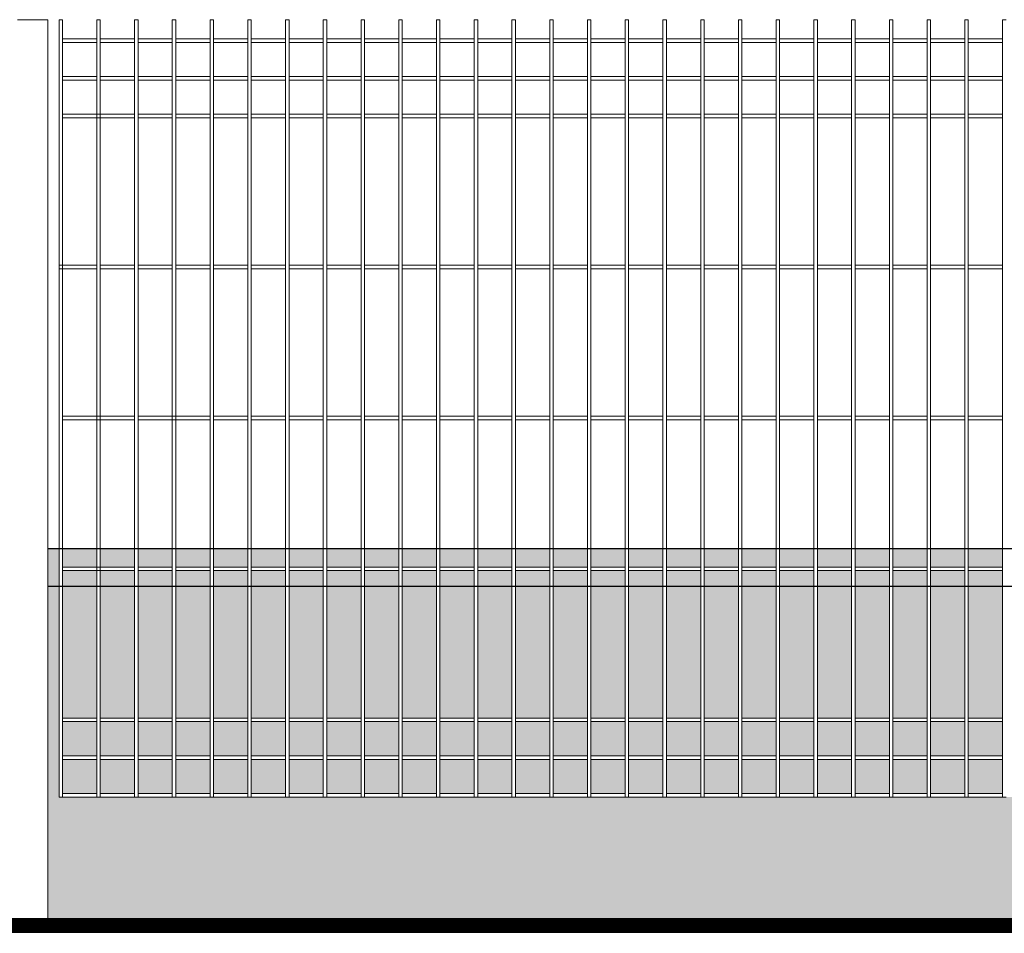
# Model space of a CAD drawing. Header units: millimetres. Extents: x 14041 to 23361, y -6349 to 12956.
# Tile 55 of 106: x 21140 to 21271, y 3119 to 3240. Entities that reach past the tile are written whole.
import ezdxf

# ---------------------------------------------------------------- set-up
doc = ezdxf.new("R2010")
doc.units = ezdxf.units.MM
doc.linetypes.add('KRESKOWA', pattern=[19.05, 12.7, -6.35])
for name, color, linetype, lineweight in [('A-ogrodzenie', 6, 'Continuous', 9), ('A-wypełnienie', 252, 'Continuous', 9), ('E-obrys', 7, 'Continuous', 9)]:
    doc.layers.add(name, color=color, linetype=linetype, lineweight=lineweight)

msp = doc.modelspace()

# ---------------------------------------------------------------- hatches: boundary and pattern name
at = {"layer": 'A-wypełnienie', "lineweight": 15, "ltscale": 2, "transparency": 33554687}
h = msp.add_hatch(color=252, dxfattribs=at)
h.dxf.hatch_style = 1
h.paths.add_polyline_path([(21145.54, 3169.92), (21144.04, 3169.92), (21144.04, 3164.92), (21145.54, 3164.92)])
h = msp.add_hatch(color=252, dxfattribs=at)
h.dxf.hatch_style = 1
h.paths.add_polyline_path([(21150.54, 3169.92), (21146, 3169.92), (21146, 3167.44), (21150.54, 3167.44)])
h = msp.add_hatch(color=252, dxfattribs=at)
h.dxf.hatch_style = 1
h.paths.add_polyline_path([(21155.54, 3169.92), (21151, 3169.92), (21151, 3167.44), (21155.54, 3167.44)])
h = msp.add_hatch(color=252, dxfattribs=at)
h.dxf.hatch_style = 1
h.paths.add_polyline_path([(21160.54, 3169.92), (21156, 3169.92), (21156, 3167.44), (21160.54, 3167.44)])
h = msp.add_hatch(color=252, dxfattribs=at)
h.dxf.hatch_style = 1
h.paths.add_polyline_path([(21165.54, 3169.92), (21161, 3169.92), (21161, 3167.44), (21165.54, 3167.44)])
h = msp.add_hatch(color=252, dxfattribs=at)
h.dxf.hatch_style = 1
h.paths.add_polyline_path([(21170.54, 3169.92), (21166, 3169.92), (21166, 3167.44), (21170.54, 3167.44)])
h = msp.add_hatch(color=252, dxfattribs=at)
h.dxf.hatch_style = 1
h.paths.add_polyline_path([(21175.54, 3169.92), (21171, 3169.92), (21171, 3167.44), (21175.54, 3167.44)])
h = msp.add_hatch(color=252, dxfattribs=at)
h.dxf.hatch_style = 1
h.paths.add_polyline_path([(21180.54, 3169.92), (21176, 3169.92), (21176, 3167.44), (21180.54, 3167.44)])
h = msp.add_hatch(color=252, dxfattribs=at)
h.dxf.hatch_style = 1
h.paths.add_polyline_path([(21185.54, 3169.92), (21181, 3169.92), (21181, 3167.44), (21185.54, 3167.44)])
h = msp.add_hatch(color=252, dxfattribs=at)
h.dxf.hatch_style = 1
h.paths.add_polyline_path([(21190.54, 3169.92), (21186, 3169.92), (21186, 3167.44), (21190.54, 3167.44)])
h = msp.add_hatch(color=252, dxfattribs=at)
h.dxf.hatch_style = 1
h.paths.add_polyline_path([(21195.54, 3169.92), (21191, 3169.92), (21191, 3167.44), (21195.54, 3167.44)])
h = msp.add_hatch(color=252, dxfattribs=at)
h.dxf.hatch_style = 1
h.paths.add_polyline_path([(21200.54, 3169.92), (21196, 3169.92), (21196, 3167.44), (21200.54, 3167.44)])
h = msp.add_hatch(color=252, dxfattribs=at)
h.dxf.hatch_style = 1
h.paths.add_polyline_path([(21205.54, 3169.92), (21201, 3169.92), (21201, 3167.44), (21205.54, 3167.44)])
h = msp.add_hatch(color=252, dxfattribs=at)
h.dxf.hatch_style = 1
h.paths.add_polyline_path([(21210.54, 3169.92), (21206, 3169.92), (21206, 3167.44), (21210.54, 3167.44)])
h = msp.add_hatch(color=252, dxfattribs=at)
h.dxf.hatch_style = 1
h.paths.add_polyline_path([(21215.54, 3169.92), (21211, 3169.92), (21211, 3167.44), (21215.54, 3167.44)])
h = msp.add_hatch(color=252, dxfattribs=at)
h.dxf.hatch_style = 1
h.paths.add_polyline_path([(21220.54, 3169.92), (21216, 3169.92), (21216, 3167.44), (21220.54, 3167.44)])
h = msp.add_hatch(color=252, dxfattribs=at)
h.dxf.hatch_style = 1
h.paths.add_polyline_path([(21225.54, 3169.92), (21221, 3169.92), (21221, 3167.44), (21225.54, 3167.44)])
h = msp.add_hatch(color=252, dxfattribs=at)
h.dxf.hatch_style = 1
h.paths.add_polyline_path([(21230.54, 3169.92), (21226, 3169.92), (21226, 3167.44), (21230.54, 3167.44)])
h = msp.add_hatch(color=252, dxfattribs=at)
h.dxf.hatch_style = 1
h.paths.add_polyline_path([(21235.54, 3169.92), (21231, 3169.92), (21231, 3167.44), (21235.54, 3167.44)])
h = msp.add_hatch(color=252, dxfattribs=at)
h.dxf.hatch_style = 1
h.paths.add_polyline_path([(21240.54, 3169.92), (21236, 3169.92), (21236, 3167.44), (21240.54, 3167.44)])
h = msp.add_hatch(color=252, dxfattribs=at)
h.dxf.hatch_style = 1
h.paths.add_polyline_path([(21245.54, 3169.92), (21241, 3169.92), (21241, 3167.44), (21245.54, 3167.44)])
h = msp.add_hatch(color=252, dxfattribs=at)
h.dxf.hatch_style = 1
h.paths.add_polyline_path([(21250.54, 3169.92), (21246, 3169.92), (21246, 3167.44), (21250.54, 3167.44)])
h = msp.add_hatch(color=252, dxfattribs=at)
h.dxf.hatch_style = 1
h.paths.add_polyline_path([(21255.54, 3169.92), (21251, 3169.92), (21251, 3167.44), (21255.54, 3167.44)])
h = msp.add_hatch(color=252, dxfattribs=at)
h.dxf.hatch_style = 1
h.paths.add_polyline_path([(21255.54, 3169.92), (21251, 3169.92), (21251, 3167.44), (21255.54, 3167.44)])
h = msp.add_hatch(color=252, dxfattribs=at)
h.dxf.hatch_style = 1
h.paths.add_polyline_path([(21260.54, 3169.92), (21256, 3169.92), (21256, 3167.44), (21260.54, 3167.44)])
h = msp.add_hatch(color=252, dxfattribs=at)
h.dxf.hatch_style = 1
h.paths.add_polyline_path([(21265.54, 3169.92), (21261, 3169.92), (21261, 3167.44), (21265.54, 3167.44)])
h = msp.add_hatch(color=252, dxfattribs=at)
h.dxf.hatch_style = 1
h.paths.add_polyline_path([(21270.54, 3169.92), (21266, 3169.92), (21266, 3167.44), (21270.54, 3167.44)])
h = msp.add_hatch(color=252, dxfattribs=at)
h.dxf.hatch_style = 1
h.paths.add_polyline_path([(21270.54, 3169.92), (21266, 3169.92), (21266, 3167.44), (21270.54, 3167.44)])
h = msp.add_hatch(color=252, dxfattribs=at)
h.dxf.hatch_style = 1
h.paths.add_polyline_path([(21150.54, 3166.97), (21146, 3166.97), (21146, 3164.92), (21150.54, 3164.92)])
h = msp.add_hatch(color=252, dxfattribs=at)
h.dxf.hatch_style = 1
h.paths.add_polyline_path([(21155.54, 3166.97), (21151, 3166.97), (21151, 3164.92), (21155.54, 3164.92)])
h = msp.add_hatch(color=252, dxfattribs=at)
h.dxf.hatch_style = 1
h.paths.add_polyline_path([(21160.54, 3166.97), (21156, 3166.97), (21156, 3164.92), (21160.54, 3164.92)])
h = msp.add_hatch(color=252, dxfattribs=at)
h.dxf.hatch_style = 1
h.paths.add_polyline_path([(21165.54, 3166.97), (21161, 3166.97), (21161, 3164.92), (21165.54, 3164.92)])
h = msp.add_hatch(color=252, dxfattribs=at)
h.dxf.hatch_style = 1
h.paths.add_polyline_path([(21170.54, 3166.97), (21166, 3166.97), (21166, 3164.92), (21170.54, 3164.92)])
h = msp.add_hatch(color=252, dxfattribs=at)
h.dxf.hatch_style = 1
h.paths.add_polyline_path([(21175.54, 3166.97), (21171, 3166.97), (21171, 3164.92), (21175.54, 3164.92)])
h = msp.add_hatch(color=252, dxfattribs=at)
h.dxf.hatch_style = 1
h.paths.add_polyline_path([(21180.54, 3166.97), (21176, 3166.97), (21176, 3164.92), (21180.54, 3164.92)])
h = msp.add_hatch(color=252, dxfattribs=at)
h.dxf.hatch_style = 1
h.paths.add_polyline_path([(21185.54, 3166.97), (21181, 3166.97), (21181, 3164.92), (21185.54, 3164.92)])
h = msp.add_hatch(color=252, dxfattribs=at)
h.dxf.hatch_style = 1
h.paths.add_polyline_path([(21190.54, 3166.97), (21186, 3166.97), (21186, 3164.92), (21190.54, 3164.92)])
h = msp.add_hatch(color=252, dxfattribs=at)
h.dxf.hatch_style = 1
h.paths.add_polyline_path([(21195.54, 3166.97), (21191, 3166.97), (21191, 3164.92), (21195.54, 3164.92)])
h = msp.add_hatch(color=252, dxfattribs=at)
h.dxf.hatch_style = 1
h.paths.add_polyline_path([(21200.54, 3166.97), (21196, 3166.97), (21196, 3164.92), (21200.54, 3164.92)])
h = msp.add_hatch(color=252, dxfattribs=at)
h.dxf.hatch_style = 1
h.paths.add_polyline_path([(21205.54, 3166.97), (21201, 3166.97), (21201, 3164.92), (21205.54, 3164.92)])
h = msp.add_hatch(color=252, dxfattribs=at)
h.dxf.hatch_style = 1
h.paths.add_polyline_path([(21210.54, 3166.97), (21206, 3166.97), (21206, 3164.92), (21210.54, 3164.92)])
h = msp.add_hatch(color=252, dxfattribs=at)
h.dxf.hatch_style = 1
h.paths.add_polyline_path([(21215.54, 3166.97), (21211, 3166.97), (21211, 3164.92), (21215.54, 3164.92)])
h = msp.add_hatch(color=252, dxfattribs=at)
h.dxf.hatch_style = 1
h.paths.add_polyline_path([(21220.54, 3166.97), (21216, 3166.97), (21216, 3164.92), (21220.54, 3164.92)])
h = msp.add_hatch(color=252, dxfattribs=at)
h.dxf.hatch_style = 1
h.paths.add_polyline_path([(21225.54, 3166.97), (21221, 3166.97), (21221, 3164.92), (21225.54, 3164.92)])
h = msp.add_hatch(color=252, dxfattribs=at)
h.dxf.hatch_style = 1
h.paths.add_polyline_path([(21230.54, 3166.97), (21226, 3166.97), (21226, 3164.92), (21230.54, 3164.92)])
h = msp.add_hatch(color=252, dxfattribs=at)
h.dxf.hatch_style = 1
h.paths.add_polyline_path([(21235.54, 3166.97), (21231, 3166.97), (21231, 3164.92), (21235.54, 3164.92)])
h = msp.add_hatch(color=252, dxfattribs=at)
h.dxf.hatch_style = 1
h.paths.add_polyline_path([(21240.54, 3166.97), (21236, 3166.97), (21236, 3164.92), (21240.54, 3164.92)])
h = msp.add_hatch(color=252, dxfattribs=at)
h.dxf.hatch_style = 1
h.paths.add_polyline_path([(21245.54, 3166.97), (21241, 3166.97), (21241, 3164.92), (21245.54, 3164.92)])
h = msp.add_hatch(color=252, dxfattribs=at)
h.dxf.hatch_style = 1
h.paths.add_polyline_path([(21250.54, 3166.97), (21246, 3166.97), (21246, 3164.92), (21250.54, 3164.92)])
h = msp.add_hatch(color=252, dxfattribs=at)
h.dxf.hatch_style = 1
h.paths.add_polyline_path([(21255.54, 3166.97), (21251, 3166.97), (21251, 3164.92), (21255.54, 3164.92)])
h = msp.add_hatch(color=252, dxfattribs=at)
h.dxf.hatch_style = 1
h.paths.add_polyline_path([(21255.54, 3166.97), (21251, 3166.97), (21251, 3164.92), (21255.54, 3164.92)])
h = msp.add_hatch(color=252, dxfattribs=at)
h.dxf.hatch_style = 1
h.paths.add_polyline_path([(21260.54, 3166.97), (21256, 3166.97), (21256, 3164.92), (21260.54, 3164.92)])
h = msp.add_hatch(color=252, dxfattribs=at)
h.dxf.hatch_style = 1
h.paths.add_polyline_path([(21265.54, 3166.97), (21261, 3166.97), (21261, 3164.92), (21265.54, 3164.92)])
h = msp.add_hatch(color=252, dxfattribs=at)
h.dxf.hatch_style = 1
h.paths.add_polyline_path([(21270.54, 3166.97), (21266, 3166.97), (21266, 3164.92), (21270.54, 3164.92)])
h = msp.add_hatch(color=252, dxfattribs=at)
h.dxf.hatch_style = 1
h.paths.add_polyline_path([(21270.54, 3166.97), (21266, 3166.97), (21266, 3164.92), (21270.54, 3164.92)])
h = msp.add_hatch(color=253, dxfattribs=at)
h.dxf.hatch_style = 1
h.paths.add_polyline_path([(21396, 3136.97), (21395.54, 3136.97), (21391, 3136.97), (21390.54, 3136.97), (21386, 3136.97), (21385.54, 3136.97), (21381, 3136.97), (21380.54, 3136.97), (21376, 3136.97), (21375.54, 3136.97), (21371, 3136.97), (21370.54, 3136.97), (21366, 3136.97), (21365.54, 3136.97), (21361, 3136.97), (21360.54, 3136.97), (21356, 3136.97), (21355.54, 3136.97), (21351, 3136.97), (21350.54, 3136.97), (21346, 3136.97), (21345.54, 3136.97), (21341, 3136.97), (21340.54, 3136.97), (21336, 3136.97), (21335.54, 3136.97), (21331, 3136.97), (21330.54, 3136.97), (21326, 3136.97), (21325.54, 3136.97), (21321, 3136.97), (21320.54, 3136.97), (21316, 3136.97), (21315.54, 3136.97), (21311, 3136.97), (21310.54, 3136.97), (21306, 3136.97), (21305.54, 3136.97), (21301, 3136.97), (21300.54, 3136.97), (21296, 3136.97), (21295.54, 3136.97), (21291, 3136.97), (21290.54, 3136.97), (21286, 3136.97), (21285.54, 3136.97), (21281, 3136.97), (21280.54, 3136.97), (21276, 3136.97), (21275.54, 3136.97), (21271, 3136.97), (21270.54, 3136.97), (21266, 3136.97), (21265.54, 3136.97), (21261, 3136.97), (21260.54, 3136.97), (21256, 3136.97), (21255.54, 3136.97), (21251, 3136.97), (21250.54, 3136.97), (21246, 3136.97), (21245.54, 3136.97), (21241, 3136.97), (21240.54, 3136.97), (21236, 3136.97), (21235.54, 3136.97), (21231, 3136.97), (21230.54, 3136.97), (21226, 3136.97), (21225.54, 3136.97), (21221, 3136.97), (21220.54, 3136.97), (21216, 3136.97), (21215.54, 3136.97), (21211, 3136.97), (21210.54, 3136.97), (21206, 3136.97), (21205.54, 3136.97), (21201, 3136.97), (21200.54, 3136.97), (21196, 3136.97), (21195.54, 3136.97), (21191, 3136.97), (21190.54, 3136.97), (21186, 3136.97), (21185.54, 3136.97), (21181, 3136.97), (21180.54, 3136.97), (21176, 3136.97), (21175.54, 3136.97), (21171, 3136.97), (21170.54, 3136.97), (21166, 3136.97), (21165.54, 3136.97), (21161, 3136.97), (21160.54, 3136.97), (21156, 3136.97), (21155.54, 3136.97), (21151, 3136.97), (21150.54, 3136.97), (21146, 3136.97), (21145.54, 3136.97), (21145.54, 3164.92), (21144.04, 3164.92), (21144.04, 3119.97), (21398.04, 3119.79), (21398.04, 3164.74), (21396, 3164.92)])
h = msp.add_hatch(color=253, dxfattribs=at)
h.dxf.hatch_style = 1
h.paths.add_polyline_path([(21150.54, 3147.44), (21150.54, 3164.92), (21146, 3164.92), (21146, 3147.44)])
h.paths.add_polyline_path([(21146, 3142.44), (21150.54, 3142.44), (21150.54, 3146.97), (21146, 3146.97)])
h.paths.add_polyline_path([(21146, 3137.44), (21150.54, 3137.44), (21150.54, 3141.97), (21146, 3141.97)])
h = msp.add_hatch(color=253, dxfattribs=at)
h.dxf.hatch_style = 1
h.paths.add_polyline_path([(21155.54, 3147.44), (21155.54, 3164.92), (21151, 3164.92), (21151, 3147.44)])
h.paths.add_polyline_path([(21151, 3142.44), (21155.54, 3142.44), (21155.54, 3146.97), (21151, 3146.97)])
h.paths.add_polyline_path([(21151, 3137.44), (21155.54, 3137.44), (21155.54, 3141.97), (21151, 3141.97)])
h = msp.add_hatch(color=253, dxfattribs=at)
h.dxf.hatch_style = 1
h.paths.add_polyline_path([(21160.54, 3147.44), (21160.54, 3164.92), (21156, 3164.92), (21156, 3147.44)])
h.paths.add_polyline_path([(21156, 3142.44), (21160.54, 3142.44), (21160.54, 3146.97), (21156, 3146.97)])
h.paths.add_polyline_path([(21156, 3137.44), (21160.54, 3137.44), (21160.54, 3141.97), (21156, 3141.97)])
h = msp.add_hatch(color=253, dxfattribs=at)
h.dxf.hatch_style = 1
h.paths.add_polyline_path([(21165.54, 3147.44), (21165.54, 3164.92), (21161, 3164.92), (21161, 3147.44)])
h.paths.add_polyline_path([(21161, 3142.44), (21165.54, 3142.44), (21165.54, 3146.97), (21161, 3146.97)])
h.paths.add_polyline_path([(21161, 3137.44), (21165.54, 3137.44), (21165.54, 3141.97), (21161, 3141.97)])
h = msp.add_hatch(color=253, dxfattribs=at)
h.dxf.hatch_style = 1
h.paths.add_polyline_path([(21170.54, 3147.44), (21170.54, 3164.92), (21166, 3164.92), (21166, 3147.44)])
h.paths.add_polyline_path([(21166, 3142.44), (21170.54, 3142.44), (21170.54, 3146.97), (21166, 3146.97)])
h.paths.add_polyline_path([(21166, 3137.44), (21170.54, 3137.44), (21170.54, 3141.97), (21166, 3141.97)])
h = msp.add_hatch(color=253, dxfattribs=at)
h.dxf.hatch_style = 1
h.paths.add_polyline_path([(21175.54, 3147.44), (21175.54, 3164.92), (21171, 3164.92), (21171, 3147.44)])
h.paths.add_polyline_path([(21171, 3142.44), (21175.54, 3142.44), (21175.54, 3146.97), (21171, 3146.97)])
h.paths.add_polyline_path([(21171, 3137.44), (21175.54, 3137.44), (21175.54, 3141.97), (21171, 3141.97)])
h = msp.add_hatch(color=253, dxfattribs=at)
h.dxf.hatch_style = 1
h.paths.add_polyline_path([(21180.54, 3147.44), (21180.54, 3164.92), (21176, 3164.92), (21176, 3147.44)])
h.paths.add_polyline_path([(21176, 3142.44), (21180.54, 3142.44), (21180.54, 3146.97), (21176, 3146.97)])
h.paths.add_polyline_path([(21176, 3137.44), (21180.54, 3137.44), (21180.54, 3141.97), (21176, 3141.97)])
h = msp.add_hatch(color=253, dxfattribs=at)
h.dxf.hatch_style = 1
h.paths.add_polyline_path([(21185.54, 3147.44), (21185.54, 3164.92), (21181, 3164.92), (21181, 3147.44)])
h.paths.add_polyline_path([(21181, 3142.44), (21185.54, 3142.44), (21185.54, 3146.97), (21181, 3146.97)])
h.paths.add_polyline_path([(21181, 3137.44), (21185.54, 3137.44), (21185.54, 3141.97), (21181, 3141.97)])
h = msp.add_hatch(color=253, dxfattribs=at)
h.dxf.hatch_style = 1
h.paths.add_polyline_path([(21190.54, 3147.44), (21190.54, 3164.92), (21186, 3164.92), (21186, 3147.44)])
h.paths.add_polyline_path([(21186, 3142.44), (21190.54, 3142.44), (21190.54, 3146.97), (21186, 3146.97)])
h.paths.add_polyline_path([(21186, 3137.44), (21190.54, 3137.44), (21190.54, 3141.97), (21186, 3141.97)])
h = msp.add_hatch(color=253, dxfattribs=at)
h.dxf.hatch_style = 1
h.paths.add_polyline_path([(21195.54, 3147.44), (21195.54, 3164.92), (21191, 3164.92), (21191, 3147.44)])
h.paths.add_polyline_path([(21191, 3142.44), (21195.54, 3142.44), (21195.54, 3146.97), (21191, 3146.97)])
h.paths.add_polyline_path([(21191, 3137.44), (21195.54, 3137.44), (21195.54, 3141.97), (21191, 3141.97)])
h = msp.add_hatch(color=253, dxfattribs=at)
h.dxf.hatch_style = 1
h.paths.add_polyline_path([(21200.54, 3147.44), (21200.54, 3164.92), (21196, 3164.92), (21196, 3147.44)])
h.paths.add_polyline_path([(21196, 3142.44), (21200.54, 3142.44), (21200.54, 3146.97), (21196, 3146.97)])
h.paths.add_polyline_path([(21196, 3137.44), (21200.54, 3137.44), (21200.54, 3141.97), (21196, 3141.97)])
h = msp.add_hatch(color=253, dxfattribs=at)
h.dxf.hatch_style = 1
h.paths.add_polyline_path([(21205.54, 3147.44), (21205.54, 3164.92), (21201, 3164.92), (21201, 3147.44)])
h.paths.add_polyline_path([(21201, 3142.44), (21205.54, 3142.44), (21205.54, 3146.97), (21201, 3146.97)])
h.paths.add_polyline_path([(21201, 3137.44), (21205.54, 3137.44), (21205.54, 3141.97), (21201, 3141.97)])
h = msp.add_hatch(color=253, dxfattribs=at)
h.dxf.hatch_style = 1
h.paths.add_polyline_path([(21210.54, 3147.44), (21210.54, 3164.92), (21206, 3164.92), (21206, 3147.44)])
h.paths.add_polyline_path([(21206, 3142.44), (21210.54, 3142.44), (21210.54, 3146.97), (21206, 3146.97)])
h.paths.add_polyline_path([(21206, 3137.44), (21210.54, 3137.44), (21210.54, 3141.97), (21206, 3141.97)])
h = msp.add_hatch(color=253, dxfattribs=at)
h.dxf.hatch_style = 1
h.paths.add_polyline_path([(21215.54, 3147.44), (21215.54, 3164.92), (21211, 3164.92), (21211, 3147.44)])
h.paths.add_polyline_path([(21211, 3142.44), (21215.54, 3142.44), (21215.54, 3146.97), (21211, 3146.97)])
h.paths.add_polyline_path([(21211, 3137.44), (21215.54, 3137.44), (21215.54, 3141.97), (21211, 3141.97)])
h = msp.add_hatch(color=253, dxfattribs=at)
h.dxf.hatch_style = 1
h.paths.add_polyline_path([(21220.54, 3147.44), (21220.54, 3164.92), (21216, 3164.92), (21216, 3147.44)])
h.paths.add_polyline_path([(21216, 3142.44), (21220.54, 3142.44), (21220.54, 3146.97), (21216, 3146.97)])
h.paths.add_polyline_path([(21216, 3137.44), (21220.54, 3137.44), (21220.54, 3141.97), (21216, 3141.97)])
h = msp.add_hatch(color=253, dxfattribs=at)
h.dxf.hatch_style = 1
h.paths.add_polyline_path([(21225.54, 3147.44), (21225.54, 3164.92), (21221, 3164.92), (21221, 3147.44)])
h.paths.add_polyline_path([(21221, 3142.44), (21225.54, 3142.44), (21225.54, 3146.97), (21221, 3146.97)])
h.paths.add_polyline_path([(21221, 3137.44), (21225.54, 3137.44), (21225.54, 3141.97), (21221, 3141.97)])
h = msp.add_hatch(color=253, dxfattribs=at)
h.dxf.hatch_style = 1
h.paths.add_polyline_path([(21230.54, 3147.44), (21230.54, 3164.92), (21226, 3164.92), (21226, 3147.44)])
h.paths.add_polyline_path([(21226, 3142.44), (21230.54, 3142.44), (21230.54, 3146.97), (21226, 3146.97)])
h.paths.add_polyline_path([(21226, 3137.44), (21230.54, 3137.44), (21230.54, 3141.97), (21226, 3141.97)])
h = msp.add_hatch(color=253, dxfattribs=at)
h.dxf.hatch_style = 1
h.paths.add_polyline_path([(21235.54, 3147.44), (21235.54, 3164.92), (21231, 3164.92), (21231, 3147.44)])
h.paths.add_polyline_path([(21231, 3142.44), (21235.54, 3142.44), (21235.54, 3146.97), (21231, 3146.97)])
h.paths.add_polyline_path([(21231, 3137.44), (21235.54, 3137.44), (21235.54, 3141.97), (21231, 3141.97)])
h = msp.add_hatch(color=253, dxfattribs=at)
h.dxf.hatch_style = 1
h.paths.add_polyline_path([(21240.54, 3147.44), (21240.54, 3164.92), (21236, 3164.92), (21236, 3147.44)])
h.paths.add_polyline_path([(21236, 3142.44), (21240.54, 3142.44), (21240.54, 3146.97), (21236, 3146.97)])
h.paths.add_polyline_path([(21236, 3137.44), (21240.54, 3137.44), (21240.54, 3141.97), (21236, 3141.97)])
h = msp.add_hatch(color=253, dxfattribs=at)
h.dxf.hatch_style = 1
h.paths.add_polyline_path([(21245.54, 3147.44), (21245.54, 3164.92), (21241, 3164.92), (21241, 3147.44)])
h.paths.add_polyline_path([(21241, 3142.44), (21245.54, 3142.44), (21245.54, 3146.97), (21241, 3146.97)])
h.paths.add_polyline_path([(21241, 3137.44), (21245.54, 3137.44), (21245.54, 3141.97), (21241, 3141.97)])
h = msp.add_hatch(color=253, dxfattribs=at)
h.dxf.hatch_style = 1
h.paths.add_polyline_path([(21250.54, 3147.44), (21250.54, 3164.92), (21246, 3164.92), (21246, 3147.44)])
h.paths.add_polyline_path([(21246, 3142.44), (21250.54, 3142.44), (21250.54, 3146.97), (21246, 3146.97)])
h.paths.add_polyline_path([(21246, 3137.44), (21250.54, 3137.44), (21250.54, 3141.97), (21246, 3141.97)])
h = msp.add_hatch(color=253, dxfattribs=at)
h.dxf.hatch_style = 1
h.paths.add_polyline_path([(21255.54, 3147.44), (21255.54, 3164.92), (21251, 3164.92), (21251, 3147.44)])
h.paths.add_polyline_path([(21251, 3142.44), (21255.54, 3142.44), (21255.54, 3146.97), (21251, 3146.97)])
h.paths.add_polyline_path([(21251, 3137.44), (21255.54, 3137.44), (21255.54, 3141.97), (21251, 3141.97)])
h = msp.add_hatch(color=253, dxfattribs=at)
h.dxf.hatch_style = 1
h.paths.add_polyline_path([(21260.54, 3147.44), (21260.54, 3164.92), (21256, 3164.92), (21256, 3147.44)])
h.paths.add_polyline_path([(21256, 3142.44), (21260.54, 3142.44), (21260.54, 3146.97), (21256, 3146.97)])
h.paths.add_polyline_path([(21256, 3137.44), (21260.54, 3137.44), (21260.54, 3141.97), (21256, 3141.97)])
h = msp.add_hatch(color=253, dxfattribs=at)
h.dxf.hatch_style = 1
h.paths.add_polyline_path([(21265.54, 3147.44), (21265.54, 3164.92), (21261, 3164.92), (21261, 3147.44)])
h.paths.add_polyline_path([(21261, 3142.44), (21265.54, 3142.44), (21265.54, 3146.97), (21261, 3146.97)])
h.paths.add_polyline_path([(21261, 3137.44), (21265.54, 3137.44), (21265.54, 3141.97), (21261, 3141.97)])
h = msp.add_hatch(color=253, dxfattribs=at)
h.dxf.hatch_style = 1
h.paths.add_polyline_path([(21270.54, 3147.44), (21270.54, 3164.92), (21266, 3164.92), (21266, 3147.44)])
h.paths.add_polyline_path([(21266, 3142.44), (21270.54, 3142.44), (21270.54, 3146.97), (21266, 3146.97)])
h.paths.add_polyline_path([(21266, 3137.44), (21270.54, 3137.44), (21270.54, 3141.97), (21266, 3141.97)])

# ---------------------------------------------------------------- linework, layer by layer
at = {"layer": 'A-ogrodzenie', "color": 96, "true_color": 0x036808}
for p, q in [((21144.04, 3239.97), (21140.04, 3239.97)), ((21144.04, 3239.97), (21144.04, 3119.97)), ((21145.54, 3136.97), (21145.54, 3239.97)), ((21145.54, 3239.97), (21146, 3239.97)), ((21145.54, 3239.97), (21146, 3239.97)), ((21146, 3136.97), (21146, 3239.97)), ((21150.54, 3136.97), (21150.54, 3239.97)), ((21150.54, 3239.97), (21151, 3239.97)), ((21151, 3136.97), (21151, 3239.97)), ((21155.54, 3136.97), (21155.54, 3239.97)), ((21155.54, 3239.97), (21156, 3239.97)), ((21156, 3136.97), (21156, 3239.97)), ((21160.54, 3136.97), (21160.54, 3239.97)), ((21160.54, 3239.97), (21161, 3239.97)), ((21161, 3136.97), (21161, 3239.97)), ((21165.54, 3136.97), (21165.54, 3239.97)), ((21165.54, 3239.97), (21166, 3239.97)), ((21166, 3136.97), (21166, 3239.97)), ((21170.54, 3136.97), (21170.54, 3239.97)), ((21170.54, 3239.97), (21171, 3239.97)), ((21171, 3136.97), (21171, 3239.97)), ((21175.54, 3136.97), (21175.54, 3239.97)), ((21175.54, 3239.97), (21176, 3239.97)), ((21176, 3136.97), (21176, 3239.97)), ((21180.54, 3136.97), (21180.54, 3239.97)), ((21180.54, 3239.97), (21181, 3239.97)), ((21181, 3136.97), (21181, 3239.97)), ((21185.54, 3136.97), (21185.54, 3239.97)), ((21185.54, 3239.97), (21186, 3239.97)), ((21186, 3136.97), (21186, 3239.97)), ((21190.54, 3136.97), (21190.54, 3239.97)), ((21190.54, 3239.97), (21191, 3239.97)), ((21191, 3136.97), (21191, 3239.97)), ((21195.54, 3136.97), (21195.54, 3239.97)), ((21195.54, 3239.97), (21196, 3239.97)), ((21196, 3136.97), (21196, 3239.97)), ((21200.54, 3136.97), (21200.54, 3239.97)), ((21200.54, 3239.97), (21201, 3239.97)), ((21201, 3136.97), (21201, 3239.97)), ((21205.54, 3136.97), (21205.54, 3239.97)), ((21205.54, 3239.97), (21206, 3239.97)), ((21206, 3136.97), (21206, 3239.97)), ((21210.54, 3136.97), (21210.54, 3239.97)), ((21210.54, 3239.97), (21211, 3239.97)), ((21211, 3136.97), (21211, 3239.97)), ((21215.54, 3136.97), (21215.54, 3239.97)), ((21215.54, 3239.97), (21216, 3239.97)), ((21216, 3136.97), (21216, 3239.97)), ((21220.54, 3136.97), (21220.54, 3239.97)), ((21220.54, 3239.97), (21221, 3239.97)), ((21221, 3136.97), (21221, 3239.97)), ((21225.54, 3136.97), (21225.54, 3239.97)), ((21225.54, 3239.97), (21226, 3239.97)), ((21226, 3136.97), (21226, 3239.97)), ((21230.54, 3136.97), (21230.54, 3239.97)), ((21230.54, 3239.97), (21231, 3239.97)), ((21231, 3136.97), (21231, 3239.97)), ((21235.54, 3136.97), (21235.54, 3239.97)), ((21235.54, 3239.97), (21236, 3239.97)), ((21236, 3136.97), (21236, 3239.97)), ((21240.54, 3136.97), (21240.54, 3239.97)), ((21240.54, 3239.97), (21241, 3239.97)), ((21241, 3136.97), (21241, 3239.97)), ((21245.54, 3136.97), (21245.54, 3239.97)), ((21245.54, 3239.97), (21246, 3239.97)), ((21246, 3136.97), (21246, 3239.97)), ((21250.54, 3136.97), (21250.54, 3239.97)), ((21250.54, 3239.97), (21251, 3239.97)), ((21251, 3136.97), (21251, 3239.97)), ((21255.54, 3136.97), (21255.54, 3239.97)), ((21255.54, 3239.97), (21256, 3239.97)), ((21256, 3136.97), (21256, 3239.97)), ((21260.54, 3136.97), (21260.54, 3239.97)), ((21260.54, 3239.97), (21261, 3239.97)), ((21261, 3136.97), (21261, 3239.97)), ((21265.54, 3136.97), (21265.54, 3239.97)), ((21265.54, 3239.97), (21266, 3239.97)), ((21266, 3136.97), (21266, 3239.97)), ((21270.54, 3136.97), (21270.54, 3239.97)), ((21270.54, 3239.97), (21271, 3239.97)), ((21146, 3237.44), (21150.54, 3237.44)), ((21146, 3236.97), (21150.54, 3236.97)), ((21151, 3237.44), (21155.54, 3237.44)), ((21151, 3236.97), (21155.54, 3236.97)), ((21156, 3237.44), (21160.54, 3237.44)), ((21156, 3236.97), (21160.54, 3236.97)), ((21161, 3237.44), (21165.54, 3237.44)), ((21161, 3236.97), (21165.54, 3236.97)), ((21166, 3237.44), (21170.54, 3237.44)), ((21166, 3236.97), (21170.54, 3236.97)), ((21171, 3237.44), (21175.54, 3237.44)), ((21171, 3236.97), (21175.54, 3236.97)), ((21176, 3237.44), (21180.54, 3237.44)), ((21176, 3236.97), (21180.54, 3236.97)), ((21181, 3237.44), (21185.54, 3237.44)), ((21181, 3236.97), (21185.54, 3236.97)), ((21186, 3237.44), (21190.54, 3237.44)), ((21186, 3236.97), (21190.54, 3236.97)), ((21191, 3237.44), (21195.54, 3237.44)), ((21191, 3236.97), (21195.54, 3236.97)), ((21196, 3237.44), (21200.54, 3237.44)), ((21196, 3236.97), (21200.54, 3236.97)), ((21201, 3237.44), (21205.54, 3237.44)), ((21201, 3236.97), (21205.54, 3236.97)), ((21206, 3237.44), (21210.54, 3237.44)), ((21206, 3236.97), (21210.54, 3236.97)), ((21211, 3237.44), (21215.54, 3237.44)), ((21211, 3236.97), (21215.54, 3236.97)), ((21216, 3237.44), (21220.54, 3237.44)), ((21216, 3236.97), (21220.54, 3236.97)), ((21221, 3237.44), (21225.54, 3237.44)), ((21221, 3236.97), (21225.54, 3236.97)), ((21226, 3237.44), (21230.54, 3237.44)), ((21226, 3236.97), (21230.54, 3236.97)), ((21231, 3237.44), (21235.54, 3237.44)), ((21231, 3236.97), (21235.54, 3236.97)), ((21236, 3237.44), (21240.54, 3237.44)), ((21236, 3236.97), (21240.54, 3236.97)), ((21241, 3237.44), (21245.54, 3237.44)), ((21241, 3236.97), (21245.54, 3236.97)), ((21246, 3237.44), (21250.54, 3237.44)), ((21246, 3236.97), (21250.54, 3236.97)), ((21251, 3237.44), (21255.54, 3237.44)), ((21251, 3236.97), (21255.54, 3236.97)), ((21256, 3237.44), (21260.54, 3237.44)), ((21256, 3236.97), (21260.54, 3236.97)), ((21261, 3237.44), (21265.54, 3237.44)), ((21261, 3236.97), (21265.54, 3236.97)), ((21266, 3237.44), (21270.54, 3237.44)), ((21266, 3236.97), (21270.54, 3236.97)), ((21146, 3232.44), (21150.54, 3232.44)), ((21146, 3231.97), (21150.54, 3231.97)), ((21151, 3232.44), (21155.54, 3232.44)), ((21151, 3231.97), (21155.54, 3231.97)), ((21156, 3232.44), (21160.54, 3232.44)), ((21156, 3231.97), (21160.54, 3231.97)), ((21161, 3232.44), (21165.54, 3232.44)), ((21161, 3231.97), (21165.54, 3231.97)), ((21166, 3232.44), (21170.54, 3232.44)), ((21166, 3231.97), (21170.54, 3231.97)), ((21171, 3232.44), (21175.54, 3232.44)), ((21171, 3231.97), (21175.54, 3231.97)), ((21176, 3232.44), (21180.54, 3232.44)), ((21176, 3231.97), (21180.54, 3231.97)), ((21181, 3232.44), (21185.54, 3232.44)), ((21181, 3231.97), (21185.54, 3231.97)), ((21186, 3232.44), (21190.54, 3232.44)), ((21186, 3231.97), (21190.54, 3231.97)), ((21191, 3232.44), (21195.54, 3232.44)), ((21191, 3231.97), (21195.54, 3231.97)), ((21196, 3232.44), (21200.54, 3232.44)), ((21196, 3231.97), (21200.54, 3231.97)), ((21201, 3232.44), (21205.54, 3232.44)), ((21201, 3231.97), (21205.54, 3231.97)), ((21206, 3232.44), (21210.54, 3232.44)), ((21206, 3231.97), (21210.54, 3231.97)), ((21211, 3232.44), (21215.54, 3232.44)), ((21211, 3231.97), (21215.54, 3231.97)), ((21216, 3232.44), (21220.54, 3232.44)), ((21216, 3231.97), (21220.54, 3231.97)), ((21221, 3232.44), (21225.54, 3232.44)), ((21221, 3231.97), (21225.54, 3231.97)), ((21226, 3232.44), (21230.54, 3232.44)), ((21226, 3231.97), (21230.54, 3231.97)), ((21231, 3232.44), (21235.54, 3232.44)), ((21231, 3231.97), (21235.54, 3231.97)), ((21236, 3232.44), (21240.54, 3232.44)), ((21236, 3231.97), (21240.54, 3231.97)), ((21241, 3232.44), (21245.54, 3232.44)), ((21241, 3231.97), (21245.54, 3231.97)), ((21246, 3232.44), (21250.54, 3232.44)), ((21246, 3231.97), (21250.54, 3231.97)), ((21251, 3232.44), (21255.54, 3232.44)), ((21251, 3231.97), (21255.54, 3231.97)), ((21256, 3232.44), (21260.54, 3232.44)), ((21256, 3231.97), (21260.54, 3231.97)), ((21261, 3232.44), (21265.54, 3232.44)), ((21261, 3231.97), (21265.54, 3231.97)), ((21266, 3232.44), (21270.54, 3232.44)), ((21266, 3231.97), (21270.54, 3231.97)), ((21146, 3227.44), (21151, 3227.44)), ((21151, 3227.44), (21155.54, 3227.44)), ((21156, 3227.44), (21160.54, 3227.44)), ((21161, 3227.44), (21165.54, 3227.44)), ((21166, 3227.44), (21170.54, 3227.44)), ((21171, 3227.44), (21175.54, 3227.44)), ((21176, 3227.44), (21180.54, 3227.44)), ((21181, 3227.44), (21185.54, 3227.44)), ((21186, 3227.44), (21190.54, 3227.44)), ((21191, 3227.44), (21195.54, 3227.44)), ((21196, 3227.44), (21200.54, 3227.44)), ((21201, 3227.44), (21205.54, 3227.44)), ((21206, 3227.44), (21210.54, 3227.44)), ((21211, 3227.44), (21215.54, 3227.44)), ((21216, 3227.44), (21220.54, 3227.44)), ((21221, 3227.44), (21225.54, 3227.44)), ((21226, 3227.44), (21230.54, 3227.44)), ((21231, 3227.44), (21235.54, 3227.44)), ((21236, 3227.44), (21240.54, 3227.44)), ((21241, 3227.44), (21245.54, 3227.44)), ((21246, 3227.44), (21250.54, 3227.44)), ((21251, 3227.44), (21255.54, 3227.44)), ((21256, 3227.44), (21260.54, 3227.44)), ((21261, 3227.44), (21265.54, 3227.44)), ((21266, 3227.44), (21270.54, 3227.44)), ((21146, 3226.97), (21151, 3226.97)), ((21151, 3226.97), (21155.54, 3226.97)), ((21156, 3226.97), (21160.54, 3226.97)), ((21161, 3226.97), (21165.54, 3226.97)), ((21166, 3226.97), (21170.54, 3226.97)), ((21171, 3226.97), (21175.54, 3226.97)), ((21176, 3226.97), (21180.54, 3226.97)), ((21181, 3226.97), (21185.54, 3226.97)), ((21186, 3226.97), (21190.54, 3226.97)), ((21191, 3226.97), (21195.54, 3226.97)), ((21196, 3226.97), (21200.54, 3226.97)), ((21201, 3226.97), (21205.54, 3226.97)), ((21206, 3226.97), (21210.54, 3226.97)), ((21211, 3226.97), (21215.54, 3226.97)), ((21216, 3226.97), (21220.54, 3226.97)), ((21221, 3226.97), (21225.54, 3226.97)), ((21226, 3226.97), (21230.54, 3226.97)), ((21231, 3226.97), (21235.54, 3226.97)), ((21236, 3226.97), (21240.54, 3226.97)), ((21241, 3226.97), (21245.54, 3226.97)), ((21246, 3226.97), (21250.54, 3226.97)), ((21251, 3226.97), (21255.54, 3226.97)), ((21256, 3226.97), (21260.54, 3226.97)), ((21261, 3226.97), (21265.54, 3226.97)), ((21266, 3226.97), (21270.54, 3226.97)), ((21145.54, 3207.44), (21150.54, 3207.44)), ((21145.54, 3206.97), (21150.54, 3206.97)), ((21151, 3207.44), (21155.54, 3207.44)), ((21151, 3206.97), (21155.54, 3206.97)), ((21156, 3207.44), (21160.54, 3207.44)), ((21156, 3206.97), (21160.54, 3206.97)), ((21161, 3207.44), (21165.54, 3207.44)), ((21161, 3206.97), (21165.54, 3206.97)), ((21166, 3207.44), (21170.54, 3207.44)), ((21166, 3206.97), (21170.54, 3206.97)), ((21171, 3207.44), (21175.54, 3207.44)), ((21171, 3206.97), (21175.54, 3206.97)), ((21176, 3207.44), (21180.54, 3207.44)), ((21176, 3206.97), (21180.54, 3206.97)), ((21181, 3207.44), (21185.54, 3207.44)), ((21181, 3206.97), (21185.54, 3206.97)), ((21186, 3207.44), (21190.54, 3207.44)), ((21186, 3206.97), (21190.54, 3206.97)), ((21191, 3207.44), (21195.54, 3207.44)), ((21191, 3206.97), (21195.54, 3206.97)), ((21196, 3207.44), (21200.54, 3207.44)), ((21196, 3206.97), (21200.54, 3206.97)), ((21201, 3207.44), (21205.54, 3207.44)), ((21201, 3206.97), (21205.54, 3206.97)), ((21206, 3207.44), (21210.54, 3207.44)), ((21206, 3206.97), (21210.54, 3206.97)), ((21211, 3207.44), (21215.54, 3207.44)), ((21211, 3206.97), (21215.54, 3206.97)), ((21216, 3207.44), (21220.54, 3207.44)), ((21216, 3206.97), (21220.54, 3206.97)), ((21221, 3207.44), (21225.54, 3207.44)), ((21221, 3206.97), (21225.54, 3206.97)), ((21226, 3207.44), (21230.54, 3207.44)), ((21226, 3206.97), (21230.54, 3206.97)), ((21231, 3207.44), (21235.54, 3207.44)), ((21231, 3206.97), (21235.54, 3206.97)), ((21236, 3207.44), (21240.54, 3207.44)), ((21236, 3206.97), (21240.54, 3206.97)), ((21241, 3207.44), (21245.54, 3207.44)), ((21241, 3206.97), (21245.54, 3206.97)), ((21246, 3207.44), (21250.54, 3207.44)), ((21246, 3206.97), (21250.54, 3206.97)), ((21251, 3207.44), (21255.54, 3207.44)), ((21251, 3206.97), (21255.54, 3206.97)), ((21256, 3207.44), (21260.54, 3207.44)), ((21256, 3206.97), (21260.54, 3206.97)), ((21261, 3207.44), (21265.54, 3207.44)), ((21261, 3206.97), (21265.54, 3206.97)), ((21266, 3207.44), (21270.54, 3207.44)), ((21266, 3206.97), (21270.54, 3206.97)), ((21146, 3187.44), (21151, 3187.44)), ((21146, 3186.97), (21151, 3186.97)), ((21151, 3187.44), (21155.54, 3187.44)), ((21151, 3186.97), (21155.54, 3186.97)), ((21156, 3187.44), (21161, 3187.44)), ((21156, 3186.97), (21161, 3186.97)), ((21161, 3187.44), (21165.54, 3187.44)), ((21161, 3186.97), (21165.54, 3186.97)), ((21166, 3187.44), (21170.54, 3187.44)), ((21166, 3186.97), (21170.54, 3186.97)), ((21171, 3187.44), (21175.54, 3187.44)), ((21171, 3186.97), (21175.54, 3186.97)), ((21176, 3187.44), (21180.54, 3187.44)), ((21176, 3186.97), (21180.54, 3186.97)), ((21181, 3187.44), (21185.54, 3187.44)), ((21181, 3186.97), (21185.54, 3186.97)), ((21186, 3187.44), (21190.54, 3187.44)), ((21186, 3186.97), (21190.54, 3186.97)), ((21191, 3187.44), (21195.54, 3187.44)), ((21191, 3186.97), (21195.54, 3186.97)), ((21196, 3187.44), (21200.54, 3187.44)), ((21196, 3186.97), (21200.54, 3186.97)), ((21201, 3187.44), (21205.54, 3187.44)), ((21201, 3186.97), (21205.54, 3186.97)), ((21206, 3187.44), (21210.54, 3187.44)), ((21206, 3186.97), (21210.54, 3186.97)), ((21211, 3187.44), (21215.54, 3187.44)), ((21211, 3186.97), (21215.54, 3186.97)), ((21216, 3187.44), (21220.54, 3187.44)), ((21216, 3186.97), (21220.54, 3186.97)), ((21221, 3187.44), (21225.54, 3187.44)), ((21221, 3186.97), (21225.54, 3186.97)), ((21226, 3187.44), (21230.54, 3187.44)), ((21226, 3186.97), (21230.54, 3186.97)), ((21231, 3187.44), (21235.54, 3187.44)), ((21231, 3186.97), (21235.54, 3186.97)), ((21236, 3187.44), (21240.54, 3187.44)), ((21236, 3186.97), (21240.54, 3186.97)), ((21241, 3187.44), (21245.54, 3187.44)), ((21241, 3186.97), (21245.54, 3186.97)), ((21246, 3187.44), (21250.54, 3187.44)), ((21246, 3186.97), (21250.54, 3186.97)), ((21251, 3187.44), (21255.54, 3187.44)), ((21251, 3186.97), (21255.54, 3186.97)), ((21256, 3187.44), (21260.54, 3187.44)), ((21256, 3186.97), (21260.54, 3186.97)), ((21261, 3187.44), (21265.54, 3187.44)), ((21261, 3186.97), (21265.54, 3186.97)), ((21266, 3187.44), (21270.54, 3187.44)), ((21266, 3186.97), (21270.54, 3186.97)), ((21146, 3167.44), (21151, 3167.44)), ((21151, 3167.44), (21155.54, 3167.44)), ((21156, 3167.44), (21160.54, 3167.44)), ((21161, 3167.44), (21165.54, 3167.44)), ((21166, 3167.44), (21170.54, 3167.44)), ((21171, 3167.44), (21175.54, 3167.44)), ((21176, 3167.44), (21180.54, 3167.44)), ((21181, 3167.44), (21185.54, 3167.44)), ((21186, 3167.44), (21190.54, 3167.44)), ((21191, 3167.44), (21195.54, 3167.44)), ((21196, 3167.44), (21200.54, 3167.44)), ((21201, 3167.44), (21205.54, 3167.44)), ((21206, 3167.44), (21210.54, 3167.44)), ((21211, 3167.44), (21215.54, 3167.44)), ((21216, 3167.44), (21220.54, 3167.44)), ((21221, 3167.44), (21225.54, 3167.44)), ((21226, 3167.44), (21230.54, 3167.44)), ((21231, 3167.44), (21235.54, 3167.44)), ((21236, 3167.44), (21240.54, 3167.44)), ((21241, 3167.44), (21245.54, 3167.44)), ((21246, 3167.44), (21250.54, 3167.44)), ((21251, 3167.44), (21255.54, 3167.44)), ((21256, 3167.44), (21260.54, 3167.44)), ((21261, 3167.44), (21265.54, 3167.44)), ((21266, 3167.44), (21270.54, 3167.44)), ((21146, 3166.97), (21151, 3166.97)), ((21151, 3166.97), (21155.54, 3166.97)), ((21156, 3166.97), (21160.54, 3166.97)), ((21161, 3166.97), (21165.54, 3166.97)), ((21166, 3166.97), (21170.54, 3166.97)), ((21171, 3166.97), (21175.54, 3166.97)), ((21176, 3166.97), (21180.54, 3166.97)), ((21181, 3166.97), (21185.54, 3166.97)), ((21186, 3166.97), (21190.54, 3166.97)), ((21191, 3166.97), (21195.54, 3166.97)), ((21196, 3166.97), (21200.54, 3166.97)), ((21201, 3166.97), (21205.54, 3166.97)), ((21206, 3166.97), (21210.54, 3166.97)), ((21211, 3166.97), (21215.54, 3166.97)), ((21216, 3166.97), (21220.54, 3166.97)), ((21221, 3166.97), (21225.54, 3166.97)), ((21226, 3166.97), (21230.54, 3166.97)), ((21231, 3166.97), (21235.54, 3166.97)), ((21236, 3166.97), (21240.54, 3166.97)), ((21241, 3166.97), (21245.54, 3166.97)), ((21246, 3166.97), (21250.54, 3166.97)), ((21251, 3166.97), (21255.54, 3166.97)), ((21256, 3166.97), (21260.54, 3166.97)), ((21261, 3166.97), (21265.54, 3166.97)), ((21266, 3166.97), (21270.54, 3166.97)), ((21146, 3147.44), (21150.54, 3147.44)), ((21146, 3146.97), (21150.54, 3146.97)), ((21151, 3147.44), (21155.54, 3147.44)), ((21151, 3146.97), (21155.54, 3146.97)), ((21156, 3147.44), (21160.54, 3147.44)), ((21156, 3146.97), (21160.54, 3146.97)), ((21161, 3147.44), (21165.54, 3147.44)), ((21161, 3146.97), (21165.54, 3146.97)), ((21166, 3147.44), (21170.54, 3147.44)), ((21166, 3146.97), (21170.54, 3146.97)), ((21171, 3147.44), (21175.54, 3147.44)), ((21171, 3146.97), (21175.54, 3146.97)), ((21176, 3147.44), (21180.54, 3147.44)), ((21176, 3146.97), (21180.54, 3146.97)), ((21181, 3147.44), (21185.54, 3147.44)), ((21181, 3146.97), (21185.54, 3146.97)), ((21186, 3147.44), (21190.54, 3147.44)), ((21186, 3146.97), (21190.54, 3146.97)), ((21191, 3147.44), (21195.54, 3147.44)), ((21191, 3146.97), (21195.54, 3146.97)), ((21196, 3147.44), (21200.54, 3147.44)), ((21196, 3146.97), (21200.54, 3146.97)), ((21201, 3147.44), (21205.54, 3147.44)), ((21201, 3146.97), (21205.54, 3146.97)), ((21206, 3147.44), (21210.54, 3147.44)), ((21206, 3146.97), (21210.54, 3146.97)), ((21211, 3147.44), (21215.54, 3147.44)), ((21211, 3146.97), (21215.54, 3146.97)), ((21216, 3147.44), (21220.54, 3147.44)), ((21216, 3146.97), (21220.54, 3146.97)), ((21221, 3147.44), (21225.54, 3147.44)), ((21221, 3146.97), (21225.54, 3146.97)), ((21226, 3147.44), (21230.54, 3147.44)), ((21226, 3146.97), (21230.54, 3146.97)), ((21231, 3147.44), (21235.54, 3147.44)), ((21231, 3146.97), (21235.54, 3146.97)), ((21236, 3147.44), (21240.54, 3147.44)), ((21236, 3146.97), (21240.54, 3146.97)), ((21241, 3147.44), (21245.54, 3147.44)), ((21241, 3146.97), (21245.54, 3146.97)), ((21246, 3147.44), (21250.54, 3147.44)), ((21246, 3146.97), (21250.54, 3146.97)), ((21251, 3147.44), (21255.54, 3147.44)), ((21251, 3146.97), (21255.54, 3146.97)), ((21256, 3147.44), (21260.54, 3147.44)), ((21256, 3146.97), (21260.54, 3146.97)), ((21261, 3147.44), (21265.54, 3147.44)), ((21261, 3146.97), (21265.54, 3146.97)), ((21266, 3147.44), (21270.54, 3147.44)), ((21266, 3146.97), (21270.54, 3146.97)), ((21146, 3142.44), (21146, 3141.97)), ((21146, 3142.44), (21150.54, 3142.44)), ((21146, 3141.97), (21150.54, 3141.97)), ((21151, 3142.44), (21155.54, 3142.44)), ((21151, 3141.97), (21155.54, 3141.97)), ((21156, 3142.44), (21160.54, 3142.44)), ((21156, 3141.97), (21160.54, 3141.97)), ((21161, 3142.44), (21165.54, 3142.44)), ((21161, 3141.97), (21165.54, 3141.97)), ((21166, 3142.44), (21170.54, 3142.44)), ((21166, 3141.97), (21170.54, 3141.97)), ((21171, 3142.44), (21175.54, 3142.44)), ((21171, 3141.97), (21175.54, 3141.97)), ((21176, 3142.44), (21180.54, 3142.44)), ((21176, 3141.97), (21180.54, 3141.97)), ((21181, 3142.44), (21185.54, 3142.44)), ((21181, 3141.97), (21185.54, 3141.97)), ((21186, 3142.44), (21190.54, 3142.44)), ((21186, 3141.97), (21190.54, 3141.97)), ((21191, 3142.44), (21195.54, 3142.44)), ((21191, 3141.97), (21195.54, 3141.97)), ((21196, 3142.44), (21200.54, 3142.44)), ((21196, 3141.97), (21200.54, 3141.97)), ((21201, 3142.44), (21205.54, 3142.44)), ((21201, 3141.97), (21205.54, 3141.97)), ((21206, 3142.44), (21210.54, 3142.44)), ((21206, 3141.97), (21210.54, 3141.97)), ((21211, 3142.44), (21215.54, 3142.44)), ((21211, 3141.97), (21215.54, 3141.97)), ((21216, 3142.44), (21220.54, 3142.44)), ((21216, 3141.97), (21220.54, 3141.97)), ((21221, 3142.44), (21225.54, 3142.44)), ((21221, 3141.97), (21225.54, 3141.97)), ((21226, 3142.44), (21230.54, 3142.44)), ((21226, 3141.97), (21230.54, 3141.97)), ((21231, 3142.44), (21235.54, 3142.44)), ((21231, 3141.97), (21235.54, 3141.97)), ((21236, 3142.44), (21240.54, 3142.44)), ((21236, 3141.97), (21240.54, 3141.97)), ((21241, 3142.44), (21245.54, 3142.44)), ((21241, 3141.97), (21245.54, 3141.97)), ((21246, 3142.44), (21250.54, 3142.44)), ((21246, 3141.97), (21250.54, 3141.97)), ((21251, 3142.44), (21255.54, 3142.44)), ((21251, 3141.97), (21255.54, 3141.97)), ((21256, 3142.44), (21260.54, 3142.44)), ((21256, 3141.97), (21260.54, 3141.97)), ((21261, 3142.44), (21265.54, 3142.44)), ((21261, 3141.97), (21265.54, 3141.97)), ((21266, 3142.44), (21270.54, 3142.44)), ((21266, 3141.97), (21270.54, 3141.97)), ((21146, 3137.44), (21150.54, 3137.44)), ((21151, 3137.44), (21155.54, 3137.44)), ((21156, 3137.44), (21160.54, 3137.44)), ((21161, 3137.44), (21165.54, 3137.44)), ((21166, 3137.44), (21170.54, 3137.44)), ((21171, 3137.44), (21175.54, 3137.44)), ((21176, 3137.44), (21180.54, 3137.44)), ((21181, 3137.44), (21185.54, 3137.44)), ((21186, 3137.44), (21190.54, 3137.44)), ((21191, 3137.44), (21195.54, 3137.44)), ((21196, 3137.44), (21200.54, 3137.44)), ((21201, 3137.44), (21205.54, 3137.44)), ((21206, 3137.44), (21210.54, 3137.44)), ((21211, 3137.44), (21215.54, 3137.44)), ((21216, 3137.44), (21220.54, 3137.44)), ((21221, 3137.44), (21225.54, 3137.44)), ((21226, 3137.44), (21230.54, 3137.44)), ((21231, 3137.44), (21235.54, 3137.44)), ((21236, 3137.44), (21240.54, 3137.44)), ((21241, 3137.44), (21245.54, 3137.44)), ((21246, 3137.44), (21250.54, 3137.44)), ((21251, 3137.44), (21255.54, 3137.44)), ((21256, 3137.44), (21260.54, 3137.44)), ((21261, 3137.44), (21265.54, 3137.44)), ((21266, 3137.44), (21270.54, 3137.44)), ((21145.54, 3136.97), (21146, 3136.97)), ((21146, 3136.97), (21150.54, 3136.97)), ((21150.54, 3136.97), (21151, 3136.97)), ((21151, 3136.97), (21156, 3136.97)), ((21156, 3136.97), (21160.54, 3136.97)), ((21160.54, 3136.97), (21161, 3136.97)), ((21161, 3136.97), (21166, 3136.97)), ((21166, 3136.97), (21170.54, 3136.97)), ((21170.54, 3136.97), (21171, 3136.97)), ((21171, 3136.97), (21176, 3136.97)), ((21176, 3136.97), (21180.54, 3136.97)), ((21180.54, 3136.97), (21181, 3136.97)), ((21181, 3136.97), (21186, 3136.97)), ((21186, 3136.97), (21190.54, 3136.97)), ((21190.54, 3136.97), (21191, 3136.97)), ((21191, 3136.97), (21196, 3136.97)), ((21196, 3136.97), (21200.54, 3136.97)), ((21200.54, 3136.97), (21201, 3136.97)), ((21201, 3136.97), (21206, 3136.97)), ((21206, 3136.97), (21210.54, 3136.97)), ((21210.54, 3136.97), (21211, 3136.97)), ((21211, 3136.97), (21216, 3136.97)), ((21216, 3136.97), (21220.54, 3136.97)), ((21220.54, 3136.97), (21221, 3136.97)), ((21221, 3136.97), (21226, 3136.97)), ((21226, 3136.97), (21230.54, 3136.97)), ((21230.54, 3136.97), (21231, 3136.97)), ((21231, 3136.97), (21236, 3136.97)), ((21236, 3136.97), (21240.54, 3136.97)), ((21240.54, 3136.97), (21241, 3136.97)), ((21241, 3136.97), (21246, 3136.97)), ((21246, 3136.97), (21250.54, 3136.97)), ((21250.54, 3136.97), (21251, 3136.97)), ((21251, 3136.97), (21256, 3136.97)), ((21256, 3136.97), (21260.54, 3136.97)), ((21260.54, 3136.97), (21261, 3136.97)), ((21261, 3136.97), (21266, 3136.97)), ((21266, 3136.97), (21270.54, 3136.97)), ((21270.54, 3136.97), (21271, 3136.97))]:
    msp.add_line(p, q, dxfattribs=at)
at = {"layer": 'E-obrys', "lineweight": 30}
for p, q in [((21144.04, 3169.92), (21398.04, 3169.92)), ((21144.04, 3169.92), (21398.04, 3169.92)), ((21144.04, 3164.92), (21398.04, 3164.92)), ((21144.04, 3164.92), (21398.04, 3164.92))]:
    msp.add_line(p, q, dxfattribs=at)
at = {"layer": 'E-obrys', "linetype": 'KRESKOWA', "ltscale": 2}
for p, q in [((22073.04, 3119.97), (19953.04, 3119.97)), ((19953.04, 3119.97), (22073.04, 3119.97))]:
    msp.add_line(p, q, dxfattribs=at)
at = {"layer": 'E-obrys', "const_width": 2}
msp.add_lwpolyline([(22366.64, 3119.97), (19536.21, 3119.92)], dxfattribs=at)

doc.saveas('drawing.dxf')
